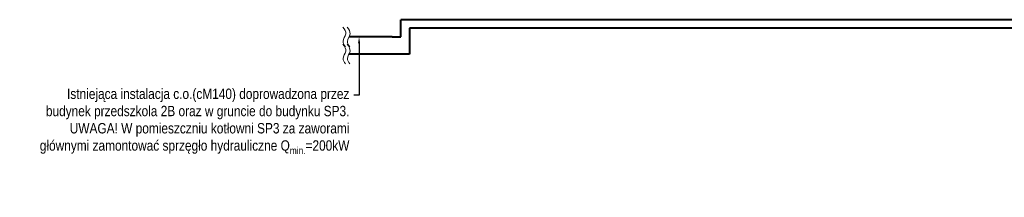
# Model space of a CAD drawing. Header units: centimetres. Extents: x 1912 to 37354, y 4932 to 6633.
# Tile 148 of 236: x 28344 to 29484, y 6049 to 6255. Entities that reach past the tile are written whole.
import ezdxf
from ezdxf import colors
from ezdxf.entities.mleader import LeaderData, LeaderLine
from ezdxf.lldxf.tags import DXFTag
from ezdxf.math import Vec2, Vec3

# ---------------------------------------------------------------- set-up
doc = ezdxf.new("R2010")
doc.units = ezdxf.units.CM
for name, color, linetype, lineweight in [('IS_Opis', 250, 'Continuous', 9), ('IS_Powrót', 5, 'DASH', 40), ('IS_Zasilanie', 1, 'SOLID', 40)]:
    doc.layers.add(name, color=color, linetype=linetype, lineweight=lineweight)
doc.styles.add('styl1', font='ARIALN.TTF')
tags = doc.linetypes.add('DASH', pattern=[15, 10, -5]).pattern_tags.tags
tags[6:7] = [DXFTag(74, 4), DXFTag(75, 0), DXFTag(340, '0'), DXFTag(46, 0.0), DXFTag(50, 0.0), DXFTag(44, 0.0), DXFTag(45, 0.0)]
tags[4:5] = [DXFTag(74, 4), DXFTag(75, 0), DXFTag(340, '0'), DXFTag(46, 0.0), DXFTag(50, 0.0), DXFTag(44, 0.0), DXFTag(45, 0.0)]
tags = doc.linetypes.add('SOLID', pattern=[10, 10, 0]).pattern_tags.tags
tags[6:7] = [DXFTag(74, 4), DXFTag(75, 0), DXFTag(340, '0'), DXFTag(46, 0.0), DXFTag(50, 0.0), DXFTag(44, 0.0), DXFTag(45, 0.0)]
tags[4:5] = [DXFTag(74, 4), DXFTag(75, 0), DXFTag(340, '0'), DXFTag(46, 0.0), DXFTag(50, 0.0), DXFTag(44, 0.0), DXFTag(45, 0.0)]

msp = doc.modelspace()

# ---------------------------------------------------------------- linework, layer by layer
at = {"layer": 'IS_Opis'}
for points in [[(28717.8, 6246.8), (28721.2, 6238.7), (28718, 6230.2), (28720.8, 6223.9)], [(28722.8, 6246.8), (28726.2, 6238.7), (28723, 6230.1), (28725.8, 6223.9)], [(28717.8, 6226.8), (28721.2, 6218.7), (28718, 6210.2), (28720.8, 6203.9)], [(28722.8, 6226.8), (28726.2, 6218.7), (28723, 6210.1), (28725.8, 6203.9)]]:
    msp.add_spline(points, degree=3, dxfattribs=at)
at = {"layer": 'IS_Powrót'}
for p, q in [((30307.1, 6245.3), (28795, 6245.3)), ((28795, 6245.3), (28795, 6215.3)), ((28795, 6215.3), (28775, 6215.3))]:
    msp.add_line(p, q, dxfattribs=at)
at = {"layer": 'IS_Powrót', "color": 18, "true_color": 0x000000}
msp.add_line((28775, 6215.3), (28725, 6215.3), dxfattribs=at)
at = {"layer": 'IS_Zasilanie'}
for p, q in [((30318.9, 6255.3), (28785, 6255.3)), ((28785, 6235.3), (28785, 6255.3)), ((28775, 6235.3), (28785, 6235.3))]:
    msp.add_line(p, q, dxfattribs=at)
at = {"layer": 'IS_Zasilanie', "color": 18, "true_color": 0x000000}
msp.add_line((28775, 6235.3), (28725, 6235.3), dxfattribs=at)

# ---------------------------------------------------------------- next in the draw order: leaders
at = {"layer": 'IS_Opis'}
ml = msp.add_multileader_mtext('Standard', dxfattribs=at)
ml.set_content('\\A1;Istniejąca instalacja c.o.(cM140) doprowadzona przez budynek przedszkola 2B oraz w gruncie do budynku SP3. \\P{\\C1;UWAGA! }W pomieszczniu kotłowni SP3 za zaworami głównymi zamontować sprzęgło hydrauliczne Q{\\H0.7x;\\S^ min.;}=200kW ', color=256, style='styl1')
ml.set_leader_properties()
ml.build(insert=Vec2(0, 0))
ml.multileader.update_dxf_attribs({"dogleg_length": 5, "arrow_head_size": 7.5})
ctx = ml.context
ctx.base_point, ctx.char_height, ctx.arrow_head_size, ctx.landing_gap_size, ctx.plane_origin = Vec3(28358.1, 6167.5), 12, 7.5, 5, Vec3(28667.6, 6267.7)
ctx.text_align_type = 2
notes = []
notes.append((ctx, [(1, (1, 1, 0), (28736.6, 6167.5), (-1, 0), 6.23, [(0, [(28736.6, 6235.3)], 0, [])])]))
ctx.mtext.insert, ctx.mtext.width, ctx.mtext.defined_height, ctx.mtext.alignment, ctx.mtext.flow_direction = Vec3(28725.4, 6175.3), 375.857, 76.9, 3, 5
ctx.mtext.has_bg_fill, ctx.mtext.bg_color, ctx.mtext.bg_scale_factor, ctx.mtext.bg_transparency, ctx.mtext.use_window_bg_color = 1, -1027028792, 1.5, 0, 1
for ctx, leaders in notes:
    for number, flags, end, landing, length, lines in leaders:
        leader = LeaderData()
        leader.index, (leader.has_last_leader_line, leader.has_dogleg_vector, leader.attachment_direction) = number, flags
        leader.last_leader_point, leader.dogleg_vector, leader.dogleg_length = Vec3(end), Vec3(landing), length
        for number, points, colour, breaks in lines:
            line = LeaderLine()
            line.index, line.vertices, line.color, line.breaks = number, Vec3.list(points), colors.encode_raw_color(colour), breaks
            leader.lines.append(line)
        ctx.leaders.append(leader)

doc.saveas('drawing.dxf')
